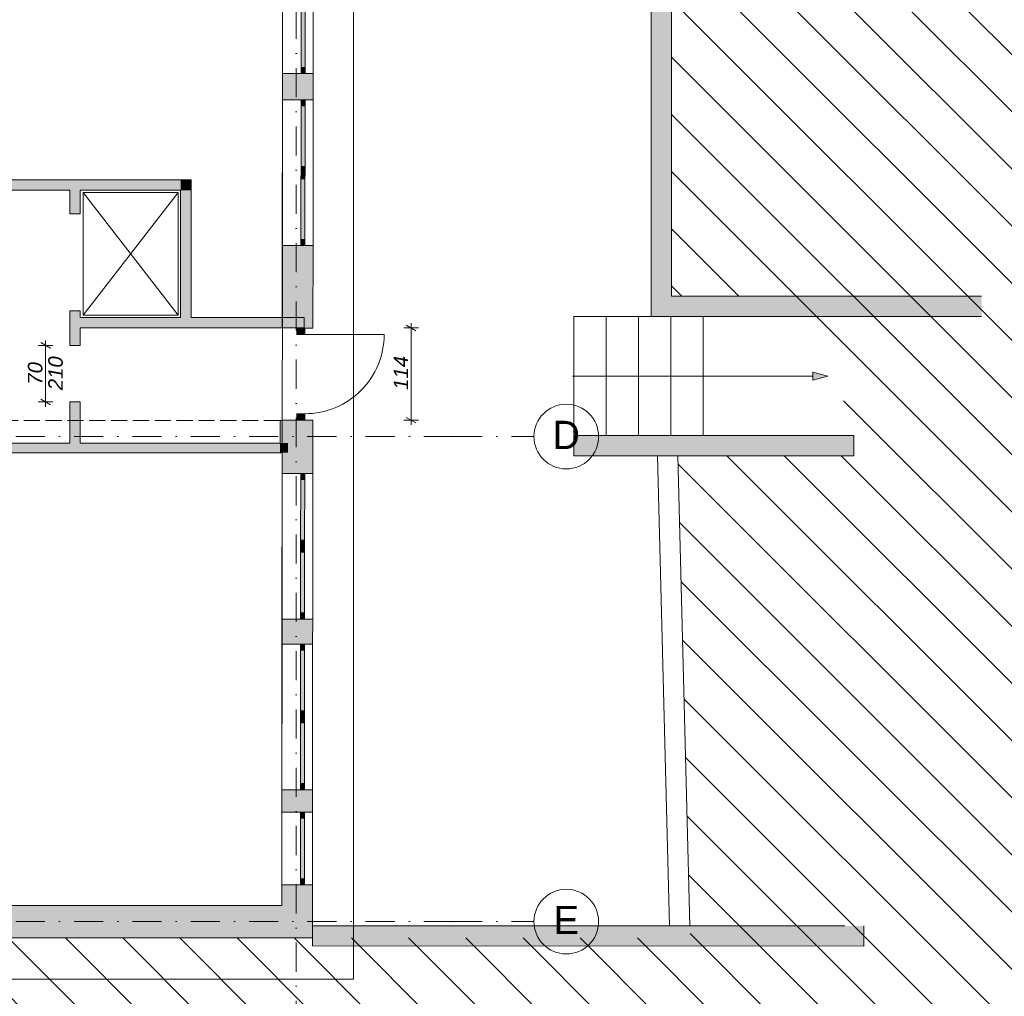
# Model space of a CAD drawing. Header units: centimetres. Extents: x -996 to 7161, y -1849 to 2591.
# Tile 36 of 49: x 3197 to 4414, y -921 to 287. Entities that reach past the tile are written whole.
import ezdxf
from ezdxf.enums import TextEntityAlignment as Align

# ---------------------------------------------------------------- set-up
doc = ezdxf.new("R2010")
doc.units = ezdxf.units.CM
doc.header["$LTSCALE"] = 0.1
doc.header["$MEASUREMENT"] = 0
for name, pattern in [('Krawędzie ukryte', [270, 200, -70]), ('Kropki i Kreski', [720, 360, -180, 0, -180]), ('Wipeout_Contour', [1000, 0, -1000])]:
    doc.linetypes.add(name, pattern=pattern)
for name, color, linetype in [('2_stropy.ISTN', 7, 'Continuous'), ('2_słupy.ISTN', 7, 'Continuous'), ('2_ściany wewnętrzne.ISTN', 7, 'Continuous'), ('2_ściany zewnętrzne.ISTN', 7, 'Continuous'), ('3_linie 2D .ISTN', 7, 'Continuous'), ('3_lądowisko.K_IR', 7, 'Continuous'), ('3_opisy.K_IR', 7, 'Continuous'), ('4_osie.ISTN', 7, 'Continuous'), ('5_opisy.K_IR', 7, 'Continuous'), ('5_wymiary.K_IR', 7, 'Continuous')]:
    doc.layers.add(name, color=color, linetype=linetype)
doc.styles.add('GENERATED_STYLE_1', font='txt')
doc.styles.add('GENERATED_STYLE_2', font='txt')
doc.dimstyles.new('GENERATED_STYLE__2', dxfattribs={"dimtxt": 18, "dimasz": 9.178744, "dimexe": 0.18, "dimexo": 2, "dimgap": 0.09, "dimtad": 1, "dimdec": 0, "dimzin": 0, "dimdsep": 46, "dimtxsty": 'GENERATED_STYLE_2', "dimblk": 'ARROWHEAD_2', "dimblk1": 'ARROWHEAD_2', "dimblk2": 'ARROWHEAD_2', "dimcen": 0.09, "dimclrd": 252, "dimclre": 252, "dimclrt": 252, "dimadec": 1, "dimazin": 0, "dimtfac": 1, "dimtdec": 4, "dimtmove": 0, "dimatfit": 3, "dimfxl": 1, "dimtolj": 1, "dimtzin": 0, "dimarcsym": 0})
doc.dimstyles.new('GENERATED_STYLE__5', dxfattribs={"dimtxt": 0.18, "dimasz": 18.24, "dimexe": 0.18, "dimexo": 0.0625, "dimgap": 0.09, "dimtad": 0, "dimtih": 1, "dimtoh": 1, "dimdec": 4, "dimzin": 0, "dimdsep": 46, "dimcen": 0.09, "dimadec": 0, "dimazin": 0, "dimtfac": 1, "dimtdec": 4, "dimtmove": 0, "dimatfit": 3, "dimldrblk": 'ARROWHEAD_5', "dimfxl": 1, "dimtolj": 1, "dimtzin": 0, "dimarcsym": 0})

# ---------------------------------------------------------------- blocks, each defined once
blk = doc.blocks.new('Wypełnienie_1_1', base_point=(0, 180))
at = {"layer": '5_opisy.K_IR', "linetype": 'Continuous', "lineweight": 0}
h = blk.add_hatch(dxfattribs=at)
h.set_pattern_fill('PZT_oznaczenia_dróg_dla__EA', color=252, style=0, pattern_type=2)
h.set_pattern_definition([(315, (0, 0), (35.35534, 35.35534), [])])
h.paths.add_polyline_path([(-995.5, -1848.9), (7161.2, -1848.9), (7161.2, 2591.1), (-995.5, 2591.1)])
h.paths.add_polyline_path([(818.6, -639), (666, -638.7), (666.3, -444.9), (818.6, -444.6), (818.6, -445), (818.6, 1591.1), (902.4, 1591.1), (902.4, 2146.9), (1582.4, 2146.9), (1582.4, 1591.1), (6098, 1591.1), (6098, -853.2), (4675.5, -853.2), (4675.5, 953.2), (4002.5, 953.2), (4002.5, -55.4), (4151.1, -55.4), (4151.3, -80.4), (4241.7, -227.7), (4241.7, -252.7), (4010.3, -252.7), (4025.7, -849.1), (818.6, -848.9)], flags=0)
blk = doc.blocks.new('Strop_4_1', base_point=(3881.7, -80.3))
at = {"layer": '2_słupy.ISTN', "color": 252, "linetype": 'Continuous', "lineweight": 0, "flags": 128}
blk.add_lwpolyline([(3881.7, -80.3), (3881.7, -227.7), (3921.7, -227.7), (3921.7, -80.3)], close=True, dxfattribs=at)
blk = doc.blocks.new('Strop_5_1', base_point=(3921.7, -80.3))
at = {"layer": '2_słupy.ISTN', "color": 252, "linetype": 'Continuous', "lineweight": 0, "flags": 128}
blk.add_lwpolyline([(3921.7, -80.3), (3921.7, -227.7), (3961.7, -227.7), (3961.7, -80.3)], close=True, dxfattribs=at)
blk = doc.blocks.new('Strop_6_1', base_point=(3961.7, -80.3))
at = {"layer": '2_słupy.ISTN', "color": 252, "linetype": 'Continuous', "lineweight": 0, "flags": 128}
blk.add_lwpolyline([(3961.7, -80.3), (3961.7, -227.7), (4001.7, -227.7), (4001.7, -80.3)], close=True, dxfattribs=at)
blk = doc.blocks.new('Strop_7_1', base_point=(4001.7, -80.3))
at = {"layer": '2_słupy.ISTN', "color": 252, "linetype": 'Continuous', "lineweight": 0, "flags": 128}
blk.add_lwpolyline([(4001.7, -80.3), (4001.7, -227.7), (4041.7, -227.7), (4041.7, -80.3)], close=True, dxfattribs=at)
blk = doc.blocks.new('Strop_8_1', base_point=(858.6, 1553.1))
at = {"layer": '2_stropy.ISTN', "color": 252, "linetype": 'Continuous', "lineweight": 15, "flags": 128}
blk.add_lwpolyline([(858.6, 1553.1), (858.6, -811), (2478.6, -811), (2478.6, -808.9), (3520.6, -808.9), (3522.3, 991.2), (4673.9, 991.2), (4673.9, 1553.1)], close=True, dxfattribs=at)
blk = doc.blocks.new('Strop_10_1', base_point=(767.6, -899.9))
at = {"layer": '2_stropy.ISTN', "color": 252, "linetype": 'Continuous', "lineweight": 9, "flags": 128}
blk.add_lwpolyline([(767.6, -899.9), (3609.6, -899.9), (3609.6, 1642.1), (767.6, 1642.1)], close=True, dxfattribs=at)
blk = doc.blocks.new('Strop_11_1', base_point=(767.6, -899.9))
at = {"layer": '2_stropy.ISTN', "color": 252, "linetype": 'Continuous', "lineweight": 9, "flags": 128}
blk.add_lwpolyline([(767.6, -899.9), (3609.6, -899.9), (3609.6, 1642.1), (767.6, 1642.1)], close=True, dxfattribs=at)
blk = doc.blocks.new('Okno 22[3]_1')
at = {"layer": '2_ściany zewnętrzne.ISTN', "linetype": 'Continuous', "lineweight": 0}
for points in [[(3548.7, -693.5), (3543.7, -693.5), (3543.7, -701), (3548.7, -701)], [(3543.7, -783.5), (3548.7, -783.5), (3548.7, -776), (3543.7, -776)]]:
    blk.add_hatch(color=252, dxfattribs=at).paths.add_polyline_path(points)
at = {"layer": '2_ściany zewnętrzne.ISTN', "linetype": 'Continuous', "lineweight": 0, "true_color": 0xffffff}
blk.add_hatch(color=7, dxfattribs=at).paths.add_polyline_path([(3548.7, -701), (3543.7, -701), (3543.7, -776), (3548.7, -776)])
at = {"layer": '2_ściany zewnętrzne.ISTN', "color": 252, "linetype": 'Continuous', "lineweight": 0}
for p, q in [((3520.7, -693.5), (3520.7, -783.5)), ((3543.7, -693.5), (3520.7, -693.5)), ((3543.7, -701), (3543.7, -693.5)), ((3548.7, -693.5), (3543.7, -693.5)), ((3548.7, -693.5), (3543.7, -693.5)), ((3548.7, -693.5), (3548.7, -701)), ((3558.7, -693.5), (3548.7, -693.5)), ((3558.7, -693.5), (3558.7, -783.5)), ((3548.7, -701), (3543.7, -701)), ((3543.7, -776), (3543.7, -701)), ((3548.7, -701), (3548.7, -776)), ((3543.7, -783.5), (3543.7, -776)), ((3543.7, -776), (3548.7, -776)), ((3548.7, -776), (3548.7, -783.5)), ((3543.7, -783.5), (3520.7, -783.5)), ((3548.7, -783.5), (3543.7, -783.5)), ((3548.7, -783.5), (3543.7, -783.5)), ((3558.7, -783.5), (3548.7, -783.5))]:
    blk.add_line(p, q, dxfattribs=at)
blk = doc.blocks.new('Okno podwójne 22[4]_1')
at = {"layer": '2_ściany zewnętrzne.ISTN', "linetype": 'Continuous', "lineweight": 0}
for points in [[(3548.9, -485.7), (3543.9, -485.7), (3543.9, -493.2), (3548.9, -493.2)], [(3543.8, -575.7), (3548.8, -575.7), (3548.9, -568.2), (3543.9, -568.2)], [(3548.8, -575.7), (3543.8, -575.7), (3543.8, -583.2), (3548.8, -583.2)], [(3543.8, -665.7), (3548.8, -665.7), (3548.8, -658.2), (3543.8, -658.2)]]:
    blk.add_hatch(color=252, dxfattribs=at).paths.add_polyline_path(points)
at = {"layer": '2_ściany zewnętrzne.ISTN', "linetype": 'Continuous', "lineweight": 0, "true_color": 0xffffff}
for points in [[(3548.9, -493.2), (3543.9, -493.2), (3543.9, -568.2), (3548.9, -568.2)], [(3548.8, -583.2), (3543.8, -583.2), (3543.8, -658.2), (3548.8, -658.2)]]:
    blk.add_hatch(color=7, dxfattribs=at).paths.add_polyline_path(points)
at = {"layer": '2_ściany zewnętrzne.ISTN', "color": 252, "linetype": 'Continuous', "lineweight": 0}
for p, q in [((3520.9, -485.7), (3520.8, -665.7)), ((3543.9, -485.7), (3520.9, -485.7)), ((3543.9, -493.2), (3543.9, -485.7)), ((3548.9, -485.7), (3543.9, -485.7)), ((3548.9, -485.7), (3543.9, -485.7)), ((3548.9, -485.7), (3548.9, -493.2)), ((3558.9, -485.7), (3548.9, -485.7)), ((3558.9, -485.7), (3558.8, -665.7)), ((3548.9, -493.2), (3543.9, -493.2)), ((3543.9, -568.2), (3543.9, -493.2)), ((3548.9, -493.2), (3548.9, -568.2)), ((3543.8, -575.7), (3543.9, -568.2)), ((3543.9, -568.2), (3548.9, -568.2)), ((3548.9, -568.2), (3548.8, -575.7)), ((3543.8, -583.2), (3543.8, -575.7)), ((3548.8, -583.2), (3543.8, -583.2)), ((3543.8, -658.2), (3543.8, -583.2)), ((3548.8, -575.7), (3548.8, -583.2)), ((3548.8, -583.2), (3548.8, -658.2)), ((3543.8, -665.7), (3520.8, -665.7)), ((3543.8, -665.7), (3543.8, -658.2)), ((3543.8, -658.2), (3548.8, -658.2)), ((3548.8, -665.7), (3543.8, -665.7)), ((3548.8, -665.7), (3543.8, -665.7)), ((3548.8, -658.2), (3548.8, -665.7)), ((3558.8, -665.7), (3548.8, -665.7))]:
    blk.add_line(p, q, dxfattribs=at)
blk = doc.blocks.new('Okno podwójne 22[5]_1')
at = {"layer": '2_ściany zewnętrzne.ISTN', "linetype": 'Continuous', "lineweight": 0}
for points in [[(3549.1, -274.6), (3544.1, -274.6), (3544.1, -282.1), (3549.1, -282.1)], [(3544, -364.6), (3549, -364.6), (3549, -357.1), (3544, -357.1)], [(3549, -364.6), (3544, -364.6), (3544, -372.1), (3549, -372.1)], [(3544, -454.6), (3549, -454.6), (3549, -447.1), (3544, -447.1)]]:
    blk.add_hatch(color=252, dxfattribs=at).paths.add_polyline_path(points)
at = {"layer": '2_ściany zewnętrzne.ISTN', "linetype": 'Continuous', "lineweight": 0, "true_color": 0xffffff}
for points in [[(3549.1, -282.1), (3544.1, -282.1), (3544, -357.1), (3549, -357.1)], [(3549, -372.1), (3544, -372.1), (3544, -447.1), (3549, -447.1)]]:
    blk.add_hatch(color=7, dxfattribs=at).paths.add_polyline_path(points)
at = {"layer": '2_ściany zewnętrzne.ISTN', "color": 252, "linetype": 'Continuous', "lineweight": 0}
for p, q in [((3521.1, -274.6), (3521, -454.6)), ((3544.1, -274.6), (3521.1, -274.6)), ((3544.1, -282.1), (3544.1, -274.6)), ((3549.1, -274.6), (3544.1, -274.6)), ((3549.1, -274.6), (3544.1, -274.6)), ((3549.1, -274.6), (3549.1, -282.1)), ((3559.1, -274.7), (3549.1, -274.6)), ((3559.1, -274.7), (3559, -454.7)), ((3544, -357.1), (3544.1, -282.1)), ((3549.1, -282.1), (3544.1, -282.1)), ((3549.1, -282.1), (3549, -357.1)), ((3544, -364.6), (3544, -357.1)), ((3544, -357.1), (3549, -357.1)), ((3544, -372.1), (3544, -364.6)), ((3549, -357.1), (3549, -364.6)), ((3549, -364.6), (3549, -372.1)), ((3549, -372.1), (3544, -372.1)), ((3544, -447.1), (3544, -372.1)), ((3549, -372.1), (3549, -447.1)), ((3544, -454.6), (3544, -447.1)), ((3544, -447.1), (3549, -447.1)), ((3549, -447.1), (3549, -454.6)), ((3544, -454.6), (3521, -454.6)), ((3549, -454.6), (3544, -454.6)), ((3549, -454.6), (3544, -454.6)), ((3559, -454.7), (3549, -454.6))]:
    blk.add_line(p, q, dxfattribs=at)
blk = doc.blocks.new('Okno podwójne 22[8]_1')
at = {"layer": '2_ściany zewnętrzne.ISTN', "linetype": 'Continuous', "lineweight": 0}
for points in [[(3549.5, 187.5), (3544.5, 187.5), (3544.5, 180), (3549.5, 180)], [(3549.5, 97.5), (3544.5, 97.5), (3544.4, 90), (3549.4, 90)], [(3544.5, 97.5), (3549.5, 97.5), (3549.5, 105), (3544.5, 105)], [(3544.4, 7.5), (3549.4, 7.5), (3549.4, 15), (3544.4, 15)]]:
    blk.add_hatch(color=252, dxfattribs=at).paths.add_polyline_path(points)
at = {"layer": '2_ściany zewnętrzne.ISTN', "linetype": 'Continuous', "lineweight": 0, "true_color": 0xffffff}
for points in [[(3549.5, 180), (3544.5, 180), (3544.5, 105), (3549.5, 105)], [(3549.4, 90), (3544.4, 90), (3544.4, 15), (3549.4, 15)]]:
    blk.add_hatch(color=7, dxfattribs=at).paths.add_polyline_path(points)
at = {"layer": '2_ściany zewnętrzne.ISTN', "color": 252, "linetype": 'Continuous', "lineweight": 0}
for p, q in [((3521.5, 187.5), (3521.4, 7.5)), ((3544.5, 187.5), (3521.5, 187.5)), ((3544.5, 180), (3544.5, 187.5)), ((3549.5, 187.5), (3544.5, 187.5)), ((3549.5, 187.5), (3544.5, 187.5)), ((3549.5, 187.5), (3549.5, 180)), ((3559.5, 187.5), (3549.5, 187.5)), ((3559.5, 187.5), (3559.4, 7.5)), ((3549.5, 180), (3544.5, 180)), ((3544.5, 105), (3544.5, 180)), ((3549.5, 180), (3549.5, 105)), ((3544.4, 90), (3544.5, 97.5)), ((3544.5, 97.5), (3544.5, 105)), ((3544.5, 105), (3549.5, 105)), ((3549.5, 97.5), (3549.4, 90)), ((3549.5, 105), (3549.5, 97.5)), ((3549.4, 90), (3544.4, 90)), ((3544.4, 15), (3544.4, 90)), ((3549.4, 90), (3549.4, 15)), ((3544.4, 7.5), (3544.4, 15)), ((3544.4, 15), (3549.4, 15)), ((3549.4, 15), (3549.4, 7.5)), ((3544.4, 7.5), (3521.4, 7.5)), ((3549.4, 7.5), (3544.4, 7.5)), ((3549.4, 7.5), (3544.4, 7.5)), ((3559.4, 7.5), (3549.4, 7.5))]:
    blk.add_line(p, q, dxfattribs=at)
blk = doc.blocks.new('Okno 22[9]_1')
at = {"layer": '2_ściany zewnętrzne.ISTN', "linetype": 'Continuous', "lineweight": 0}
for points in [[(3549.6, 310), (3544.6, 310), (3544.6, 302.5), (3549.6, 302.5)], [(3544.6, 220), (3549.6, 220), (3549.6, 227.5), (3544.6, 227.5)]]:
    blk.add_hatch(color=252, dxfattribs=at).paths.add_polyline_path(points)
at = {"layer": '2_ściany zewnętrzne.ISTN', "linetype": 'Continuous', "lineweight": 0, "true_color": 0xffffff}
blk.add_hatch(color=7, dxfattribs=at).paths.add_polyline_path([(3549.6, 302.5), (3544.6, 302.5), (3544.6, 227.5), (3549.6, 227.5)])
at = {"layer": '2_ściany zewnętrzne.ISTN', "color": 252, "linetype": 'Continuous', "lineweight": 0}
for p, q in [((3521.6, 310), (3521.6, 220)), ((3544.6, 310), (3521.6, 310)), ((3544.6, 302.5), (3544.6, 310)), ((3549.6, 310), (3544.6, 310)), ((3549.6, 310), (3544.6, 310)), ((3549.6, 310), (3549.6, 302.5)), ((3559.6, 310), (3549.6, 310)), ((3559.6, 310), (3559.6, 220)), ((3549.6, 302.5), (3544.6, 302.5)), ((3544.6, 227.5), (3544.6, 302.5)), ((3549.6, 302.5), (3549.6, 227.5)), ((3544.6, 220), (3521.6, 220)), ((3544.6, 220), (3544.6, 227.5)), ((3544.6, 227.5), (3549.6, 227.5)), ((3549.6, 220), (3544.6, 220)), ((3549.6, 220), (3544.6, 220)), ((3549.6, 227.5), (3549.6, 220)), ((3559.6, 220), (3549.6, 220))]:
    blk.add_line(p, q, dxfattribs=at)
blk = doc.blocks.new('Drzwi metalowe 22[1]_1')
at = {"layer": '2_ściany zewnętrzne.ISTN', "linetype": 'Continuous', "lineweight": 0}
for points in [[(3549.3, -94.7), (3539.3, -94.7), (3539.3, -102.7), (3549.3, -102.7)], [(3539.2, -208.7), (3549.2, -208.7), (3549.2, -200.7), (3539.2, -200.7)]]:
    blk.add_hatch(color=252, dxfattribs=at).paths.add_polyline_path(points)
at = {"layer": '2_ściany zewnętrzne.ISTN', "color": 252, "linetype": 'Continuous', "lineweight": 0}
for p, q in [((3539.3, -94.7), (3521.3, -94.6)), ((3539.3, -102.7), (3539.3, -94.7)), ((3539.3, -94.7), (3549.3, -94.7)), ((3549.3, -94.7), (3539.3, -94.7)), ((3549.3, -94.7), (3539.3, -94.7)), ((3549.3, -94.7), (3549.3, -102.7)), ((3559.3, -94.7), (3549.3, -94.7)), ((3549.3, -102.7), (3539.3, -102.7)), ((3549.3, -102.7), (3647.3, -102.8)), ((3539.2, -208.7), (3539.2, -200.7)), ((3539.2, -200.7), (3549.2, -200.7)), ((3549.2, -200.7), (3549.2, -208.7)), ((3539.2, -208.7), (3521.2, -208.6)), ((3549.2, -208.7), (3539.2, -208.7)), ((3549.2, -208.7), (3539.2, -208.7)), ((3549.2, -208.7), (3539.2, -208.7)), ((3559.2, -208.7), (3549.2, -208.7))]:
    blk.add_line(p, q, dxfattribs=at)
blk.add_arc((3549.3, -102.7), 98, 269.9483, 359.9483, dxfattribs=at)
blk = doc.blocks.new('Ściana_3_1', base_point=(3520.6, -813.2))
at = {"layer": '2_ściany zewnętrzne.ISTN', "linetype": 'Continuous', "lineweight": 0}
for points in [[(3521.6, 220), (3521.5, 187.5), (3559.5, 187.5), (3559.6, 220)], [(3521.4, 7.5), (3521.3, -94.6), (3559.3, -94.7), (3559.4, 7.5)], [(3521.1, -274.6), (3559.1, -274.7), (3559.2, -208.7), (3521.2, -208.6), (3521.2, -208.9), (3558.6, -208.9), (3558.6, -248.9), (3521.1, -248.9)], [(3520.9, -485.7), (3558.9, -485.7), (3559, -454.7), (3521, -454.6)], [(3520.7, -693.5), (3558.7, -693.5), (3558.8, -665.7), (3520.8, -665.7)], [(3520.7, -783.5), (3520.6, -808.9), (3558.6, -808.9), (3558.6, -813.2), (3558.7, -783.5)]]:
    blk.add_hatch(color=252, dxfattribs=at).paths.add_polyline_path(points)
at = {"layer": '2_ściany zewnętrzne.ISTN', "color": 252, "linetype": 'Continuous', "lineweight": 0}
for p, q in [((3544.6, 220), (3521.6, 220)), ((3549.6, 220), (3544.6, 220)), ((3559.6, 220), (3549.6, 220)), ((3544.5, 187.5), (3521.5, 187.5)), ((3549.5, 187.5), (3544.5, 187.5)), ((3559.5, 187.5), (3549.5, 187.5)), ((3544.4, 7.5), (3521.4, 7.5)), ((3549.4, 7.5), (3544.4, 7.5)), ((3559.4, 7.5), (3549.4, 7.5)), ((3539.3, -94.7), (3521.3, -94.6)), ((3549.3, -94.7), (3539.3, -94.7)), ((3559.3, -94.7), (3549.3, -94.7)), ((3539.2, -208.7), (3521.2, -208.6)), ((3549.2, -208.7), (3539.2, -208.7)), ((3559.2, -208.7), (3549.2, -208.7)), ((3544.1, -274.6), (3521.1, -274.6)), ((3549.1, -274.6), (3544.1, -274.6)), ((3559.1, -274.7), (3549.1, -274.6)), ((3544, -454.6), (3521, -454.6)), ((3549, -454.6), (3544, -454.6)), ((3559, -454.7), (3549, -454.6)), ((3543.9, -485.7), (3520.9, -485.7)), ((3548.9, -485.7), (3543.9, -485.7)), ((3558.9, -485.7), (3548.9, -485.7)), ((3543.8, -665.7), (3520.8, -665.7)), ((3548.8, -665.7), (3543.8, -665.7)), ((3558.8, -665.7), (3548.8, -665.7)), ((3543.7, -693.5), (3520.7, -693.5)), ((3548.7, -693.5), (3543.7, -693.5)), ((3558.7, -693.5), (3548.7, -693.5)), ((3543.7, -783.5), (3520.7, -783.5)), ((3548.7, -783.5), (3543.7, -783.5)), ((3558.7, -783.5), (3548.7, -783.5))]:
    blk.add_line(p, q, dxfattribs=at)
at = {"layer": '2_ściany zewnętrzne.ISTN', "color": 252, "linetype": 'Continuous', "lineweight": 0, "flags": 128}
for points in [[(3521.6, 220), (3521.5, 187.5)], [(3559.5, 187.5), (3559.6, 220)], [(3521.4, 7.5), (3521.3, -94.6)], [(3559.3, -94.7), (3559.4, 7.5)], [(3521.2, -208.6), (3521.2, -208.9)], [(3559.1, -274.7), (3559.2, -208.7)], [(3521.1, -248.9), (3521.1, -274.6)], [(3521, -454.6), (3520.9, -485.7)], [(3558.9, -485.7), (3559, -454.7)], [(3520.8, -665.7), (3520.7, -693.5)], [(3558.7, -693.5), (3558.8, -665.7)], [(3520.7, -783.5), (3520.6, -808.9)], [(3558.6, -813.2), (3558.7, -783.5)]]:
    blk.add_lwpolyline(points, dxfattribs=at)
at = {"layer": '2_ściany zewnętrzne.ISTN', "color": 252, "linetype": 'Continuous', "lineweight": 0}
for name in ['Okno 22[9]_1', 'Okno podwójne 22[8]_1', 'Drzwi metalowe 22[1]_1', 'Okno podwójne 22[5]_1', 'Okno podwójne 22[4]_1', 'Okno 22[3]_1']:
    blk.add_blockref(name, (0, 0), dxfattribs=at)
blk = doc.blocks.new('Ściana_5_1', base_point=(848.6, -808.9))
at = {"layer": '2_ściany zewnętrzne.ISTN', "linetype": 'Continuous', "lineweight": 0}
blk.add_hatch(color=252, dxfattribs=at).paths.add_polyline_path([(3019.3, -848.9), (3518.6, -848.9), (3518.6, -808.9), (3019.3, -808.9)])
at = {"layer": '2_ściany zewnętrzne.ISTN', "color": 252, "linetype": 'Continuous', "lineweight": 0, "flags": 128}
for points in [[(3518.6, -808.9), (3019.3, -808.9)], [(3019.3, -848.9), (3518.6, -848.9)]]:
    blk.add_lwpolyline(points, dxfattribs=at)
blk = doc.blocks.new('Ściana_6_1', base_point=(3881.7, -240.2))
at = {"layer": '3_lądowisko.K_IR', "linetype": 'Continuous', "lineweight": 0}
blk.add_hatch(color=252, dxfattribs=at).paths.add_polyline_path([(3881.7, -252.7), (4227.9, -252.7), (4227.9, -227.7), (3881.7, -227.7)])
at = {"layer": '3_lądowisko.K_IR', "color": 252, "linetype": 'Continuous', "lineweight": 0, "flags": 128}
for points in [[(4227.9, -227.7), (3881.7, -227.7)], [(3881.7, -227.7), (3881.7, -252.7)], [(4227.9, -252.7), (4227.9, -227.7)], [(3881.7, -252.7), (4227.9, -252.7)]]:
    blk.add_lwpolyline(points, dxfattribs=at)
blk = doc.blocks.new('Ściana_7_1', base_point=(4240.4, -846.6))
at = {"layer": '3_lądowisko.K_IR', "linetype": 'Continuous', "lineweight": 0}
blk.add_hatch(color=252, dxfattribs=at).paths.add_polyline_path([(4240.4, -834.1), (3558.6, -833.9), (3558.6, -858.9), (4240.4, -859.1)])
at = {"layer": '3_lądowisko.K_IR', "color": 252, "linetype": 'Continuous', "lineweight": 0, "flags": 128}
for points in [[(4216.8, -834.1), (3558.6, -833.9)], [(3558.6, -833.9), (3558.6, -858.9)], [(4240.4, -859.1), (4240.4, -834.1)], [(3558.6, -858.9), (4240.4, -859.1)]]:
    blk.add_lwpolyline(points, dxfattribs=at)
blk = doc.blocks.new('Ściana_8_1', base_point=(3990, -67.9))
at = {"layer": '3_lądowisko.K_IR', "linetype": 'Continuous', "lineweight": 0}
for points in [[(4002.5, 991.2), (3977.5, 991.2), (3977.5, 953.2), (4002.5, 953.2)], [(4002.5, -55.4), (4002.5, 953.2), (3977.5, 953.2), (3977.5, -55.4)], [(4002.5, -55.4), (3977.5, -55.4), (3977.5, -80.4)], [(4002.5, -55.4), (3977.5, -80.4), (4002.5, -80.4)]]:
    blk.add_hatch(color=252, dxfattribs=at).paths.add_polyline_path(points)
at = {"layer": '2_ściany zewnętrzne.ISTN', "color": 252, "linetype": 'Continuous', "lineweight": 0}
blk.add_line((4002.5, 991.2), (3977.5, 991.2), dxfattribs=at)
at = {"layer": '3_lądowisko.K_IR', "color": 252, "linetype": 'Continuous', "lineweight": 0, "flags": 128}
for points in [[(3977.5, 953.2), (3977.5, -80.4)], [(4002.5, -55.4), (4002.5, 953.2)], [(3977.5, -80.4), (4002.5, -80.4)]]:
    blk.add_lwpolyline(points, dxfattribs=at)
blk = doc.blocks.new('Ściana_9_1', base_point=(3997.4, -240.2))
at = {"color": 254, "linetype": 'Wipeout_Contour', "lineweight": 0, "ltscale": 16208.514898}
blk.add_wipeout([(3985.3, -252.7), (4000.2, -834), (4025.3, -834.1), (4010.3, -252.7)], dxfattribs=at).dxf.layer = '3_lądowisko.K_IR'
at = {"layer": '3_lądowisko.K_IR', "color": 252, "linetype": 'Continuous', "lineweight": 0, "flags": 128}
for points in [[(3985.3, -252.7), (4000.2, -834)], [(4010.3, -252.7), (3985.3, -252.7)], [(4025.3, -834.1), (4010.3, -252.7)], [(4000.2, -834), (4025.3, -834.1)]]:
    blk.add_lwpolyline(points, dxfattribs=at)
blk = doc.blocks.new('Ściana_10_1', base_point=(3990, -67.9))
at = {"layer": '3_lądowisko.K_IR', "linetype": 'Continuous', "lineweight": 0}
blk.add_hatch(color=252, dxfattribs=at).paths.add_polyline_path([(4002.5, -80.4), (4386, -80.4), (4386, -55.4), (4002.5, -55.4)])
at = {"layer": '3_lądowisko.K_IR', "color": 252, "linetype": 'Continuous', "lineweight": 0, "flags": 128}
for points in [[(4386, -55.4), (4002.5, -55.4)], [(4002.5, -80.4), (4386, -80.4)]]:
    blk.add_lwpolyline(points, dxfattribs=at)
blk = doc.blocks.new('Ściana_27_1', base_point=(3019.3, -248.9))
at = {"layer": '2_ściany zewnętrzne.ISTN', "linetype": 'Continuous', "lineweight": 0}
blk.add_hatch(color=252, dxfattribs=at).paths.add_polyline_path([(3019.3, -248.9), (3518.6, -248.9), (3518.6, -236.9), (3019.3, -236.9)])
at = {"layer": '2_ściany zewnętrzne.ISTN', "color": 252, "linetype": 'Continuous', "lineweight": 0, "flags": 128}
for points in [[(3258.6, -236.9), (3019.3, -236.9)], [(3518.6, -236.9), (3271.6, -236.9)], [(3019.3, -248.9), (3518.6, -248.9)]]:
    blk.add_lwpolyline(points, dxfattribs=at)
blk = doc.blocks.new('Ściana_42_1', base_point=(2979, 88.8))
at = {"layer": '2_ściany wewnętrzne.ISTN', "linetype": 'Continuous', "lineweight": 0}
for points in [[(2992, 88.8), (2979, 75.8), (2992, 75.8)], [(2992, 88.8), (2979, 88.8), (2979, 75.8)], [(3395.6, 88.8), (2992, 88.8), (2992, 75.8), (3395.6, 75.8)], [(3395.6, 88.8), (3395.6, 75.8), (3408.6, 88.8)], [(3395.6, 75.8), (3408.6, 75.8), (3408.6, 88.8)]]:
    blk.add_hatch(color=252, dxfattribs=at).paths.add_polyline_path(points)
at = {"layer": '2_ściany wewnętrzne.ISTN', "color": 252, "linetype": 'Continuous', "lineweight": 0, "flags": 128}
for points in [[(2979, 75.8), (2979, 88.8)], [(3408.6, 88.8), (2992, 88.8)], [(3408.6, 88.8), (3408.6, 75.8)], [(2979, 75.8), (3258.6, 75.8)], [(3271.6, 75.8), (3395.6, 75.8)]]:
    blk.add_lwpolyline(points, dxfattribs=at)
blk = doc.blocks.new('Ściana_43_1', base_point=(3408.6, 88.8))
at = {"layer": '2_ściany wewnętrzne.ISTN', "linetype": 'Continuous', "lineweight": 0}
blk.add_hatch(color=252, dxfattribs=at).paths.add_polyline_path([(3395.6, 75.8), (3395.6, -81.6), (3408.6, -81.6), (3408.6, 75.8)])
at = {"layer": '2_ściany wewnętrzne.ISTN', "color": 252, "linetype": 'Continuous', "lineweight": 0, "flags": 128}
for points in [[(3395.6, 75.8), (3395.6, -81.6)], [(3408.6, -81.6), (3408.6, 75.8)]]:
    blk.add_lwpolyline(points, dxfattribs=at)
blk = doc.blocks.new('Ściana_50_1', base_point=(3548.6, -94.6))
at = {"layer": '2_ściany wewnętrzne.ISTN', "linetype": 'Continuous', "lineweight": 0}
blk.add_hatch(color=252, dxfattribs=at).paths.add_polyline_path([(3548.6, -81.6), (3271.6, -81.6), (3271.6, -94.6), (3548.6, -94.6)])
at = {"layer": '2_ściany wewnętrzne.ISTN', "color": 252, "linetype": 'Continuous', "lineweight": 0, "flags": 128}
for points in [[(3395.6, -81.6), (3271.6, -81.6)], [(3548.6, -81.6), (3408.6, -81.6)], [(3548.6, -94.6), (3548.6, -81.6)], [(3271.6, -94.6), (3548.6, -94.6)]]:
    blk.add_lwpolyline(points, dxfattribs=at)
blk = doc.blocks.new('Otwór drzwiowy_ prostokątny 22[12]_1')
at = {"layer": '2_ściany wewnętrzne.ISTN', "color": 252, "linetype": 'Continuous', "lineweight": 0}
for p, q in [((3271.6, -116.1), (3258.6, -116.1)), ((3271.6, -186.1), (3258.6, -186.1))]:
    blk.add_line(p, q, dxfattribs=at)
blk = doc.blocks.new('Otwór drzwiowy_ prostokątny 22[13]_1')
at = {"layer": '2_ściany wewnętrzne.ISTN', "color": 252, "linetype": 'Continuous', "lineweight": 0}
for p, q in [((3271.6, 46.6), (3258.6, 46.6)), ((3271.6, -73.4), (3258.6, -73.4))]:
    blk.add_line(p, q, dxfattribs=at)
blk = doc.blocks.new('Ściana_51_1', base_point=(3271.6, 88.8))
at = {"layer": '2_ściany wewnętrzne.ISTN', "linetype": 'Continuous', "lineweight": 0}
for points in [[(3258.6, 75.8), (3258.6, 46.6), (3271.6, 46.6), (3271.6, 75.8)], [(3258.6, -116.1), (3271.6, -116.1), (3271.6, -73.4), (3258.6, -73.4)], [(3258.6, -236.9), (3271.6, -236.9), (3271.6, -186.1), (3258.6, -186.1)]]:
    blk.add_hatch(color=252, dxfattribs=at).paths.add_polyline_path(points)
at = {"layer": '2_ściany wewnętrzne.ISTN', "color": 252, "linetype": 'Continuous', "lineweight": 0}
for p, q in [((3271.6, 46.6), (3258.6, 46.6)), ((3271.6, -73.4), (3258.6, -73.4)), ((3271.6, -116.1), (3258.6, -116.1)), ((3271.6, -186.1), (3258.6, -186.1))]:
    blk.add_line(p, q, dxfattribs=at)
at = {"layer": '2_ściany wewnętrzne.ISTN', "color": 252, "linetype": 'Continuous', "lineweight": 0, "flags": 128}
for points in [[(3258.6, 75.8), (3258.6, 46.6)], [(3271.6, 46.6), (3271.6, 75.8)], [(3258.6, -73.4), (3258.6, -116.1)], [(3271.6, -81.6), (3271.6, -73.4)], [(3271.6, -116.1), (3271.6, -94.6)], [(3258.6, -186.1), (3258.6, -236.9)], [(3271.6, -236.9), (3271.6, -186.1)]]:
    blk.add_lwpolyline(points, dxfattribs=at)
at = {"layer": '2_ściany wewnętrzne.ISTN', "color": 252, "linetype": 'Continuous', "lineweight": 0}
for name in ['Otwór drzwiowy_ prostokątny 22[13]_1', 'Otwór drzwiowy_ prostokątny 22[12]_1']:
    blk.add_blockref(name, (0, 0), dxfattribs=at)
blk = doc.blocks.new('Słup_8_1', base_point=(3538.6, -228.9))
at = {"layer": '2_słupy.ISTN', "linetype": 'Continuous', "lineweight": 0}
for points in [[(3518.6, -208.9), (3518.6, -236.9), (3521.2, -236.9), (3521.2, -208.9)], [(3521.1, -248.9), (3521.1, -248.9), (3558.6, -248.9), (3558.6, -208.9), (3521.2, -208.9), (3521.2, -236.9), (3528.6, -236.9), (3528.6, -248.9)], [(3521.2, -236.9), (3518.6, -236.9), (3518.6, -248.9), (3521.1, -248.9)], [(3521.1, -248.9), (3528.6, -248.9), (3528.6, -236.9), (3521.2, -236.9)], [(3518.6, -248.9), (3521.1, -248.9), (3521.1, -248.9), (3518.6, -248.9)]]:
    blk.add_hatch(color=252, dxfattribs=at).paths.add_polyline_path(points)
at = {"layer": '2_słupy.ISTN', "color": 252, "linetype": 'Continuous', "lineweight": 0, "flags": 128}
for points in [[(3518.6, -208.9), (3518.6, -236.9)], [(3521.2, -208.9), (3518.6, -208.9)], [(3518.6, -248.9), (3521.1, -248.9)], [(3518.6, -248.9), (3518.6, -248.9)]]:
    blk.add_lwpolyline(points, dxfattribs=at)
blk = doc.blocks.new('Słup_21_1', base_point=(3538.6, -828.9))
at = {"layer": '2_słupy.ISTN', "linetype": 'Continuous', "lineweight": 0}
for points in [[(3518.6, -808.9), (3518.6, -848.9), (3558.6, -848.9), (3558.6, -813.2), (3520.6, -813.2), (3520.6, -808.9)], [(3520.6, -813.2), (3558.6, -813.2), (3558.6, -808.9), (3520.6, -808.9)]]:
    blk.add_hatch(color=252, dxfattribs=at).paths.add_polyline_path(points)
at = {"layer": '2_słupy.ISTN', "color": 252, "linetype": 'Continuous', "lineweight": 0, "flags": 128}
for points in [[(3520.6, -808.9), (3518.6, -808.9)], [(3518.6, -848.9), (3558.6, -848.9), (3558.6, -813.2)]]:
    blk.add_lwpolyline(points, dxfattribs=at)
blk = doc.blocks.new('Standardowy znacznik osi[5]_1', base_point=(3538.6, -1423.4))
at = {"layer": '4_osie.ISTN', "color": 252, "linetype": 'Kropki i Kreski', "lineweight": 0}
blk.add_line((3538.6, -1323.4), (3538.6, 2396.6), dxfattribs=at)
at = {"layer": '4_osie.ISTN', "color": 252, "lineweight": 0, "style": 'GENERATED_STYLE_1'}
for tag, p in [('AC_MarkerText_1_1', (3538.6, 2538.4)), ('AC_MarkerText_1_0', (3538.6, -1461.7))]:
    blk.add_attdef(tag, text='', height=35, rotation=360, dxfattribs=at).set_placement(p, align=Align.MIDDLE_CENTER)
blk = doc.blocks.new('Standardowy znacznik osi[8]_1', base_point=(3832.5, -228.9))
at = {"layer": '4_osie.ISTN', "color": 252, "linetype": 'Kropki i Kreski', "lineweight": 0}
for q in [(-339.9, -228.9), (3832.5, -228.9)]:
    blk.add_line((3732.5, -228.9), q, dxfattribs=at)
at = {"layer": '4_osie.ISTN', "color": 252, "linetype": 'Continuous', "lineweight": 0}
blk.add_circle((3872.5, -228.9), 40, dxfattribs=at)
at = {"layer": '4_osie.ISTN', "color": 252, "linetype": 'Kropki i Kreski', "lineweight": 0}
blk.add_point((3732.5, -228.9), dxfattribs=at)
blk.add_point((3732.5, -228.9), dxfattribs=at)
at = {"layer": '4_osie.ISTN', "color": 252, "lineweight": 0, "style": 'GENERATED_STYLE_1'}
for tag, p in [('AC_MarkerText_1_1', (-479.9, -226.9)), ('AC_MarkerText_1_0', (3872.5, -226.9))]:
    blk.add_attdef(tag, text='', height=35, rotation=360, dxfattribs=at).set_placement(p, align=Align.MIDDLE_CENTER)
blk = doc.blocks.new('Standardowy znacznik osi[9]_1', base_point=(3832.5, -828.9))
at = {"layer": '4_osie.ISTN', "color": 252, "linetype": 'Kropki i Kreski', "lineweight": 0}
for q in [(-339.9, -828.9), (3832.5, -828.9)]:
    blk.add_line((3732.5, -828.9), q, dxfattribs=at)
at = {"layer": '4_osie.ISTN', "color": 252, "linetype": 'Continuous', "lineweight": 0}
blk.add_circle((3872.5, -828.9), 40, dxfattribs=at)
at = {"layer": '4_osie.ISTN', "color": 252, "linetype": 'Kropki i Kreski', "lineweight": 0}
blk.add_point((3732.5, -828.9), dxfattribs=at)
blk.add_point((3732.5, -828.9), dxfattribs=at)
at = {"layer": '4_osie.ISTN', "color": 252, "lineweight": 0, "style": 'GENERATED_STYLE_1'}
for tag, p in [('AC_MarkerText_1_1', (-479.9, -826.9)), ('AC_MarkerText_1_0', (3872.5, -826.9))]:
    blk.add_attdef(tag, text='', height=35, rotation=360, dxfattribs=at).set_placement(p, align=Align.MIDDLE_CENTER)
blk = doc.blocks.new('Linia_5_1', base_point=(3880.1, -154.1))
at = {"layer": '3_linie 2D .ISTN', "linetype": 'Continuous', "lineweight": 0}
blk.add_hatch(color=252, dxfattribs=at).paths.add_polyline_path([(4195.9, -154.1), (4177.2, -149.1), (4177.2, -159.1)])
at = {"layer": '3_linie 2D .ISTN', "color": 252, "linetype": 'Continuous', "lineweight": 0}
for p, q in [((3880.1, -154.1), (4177.2, -154.1)), ((4195.9, -154.1), (4177.2, -149.1)), ((4177.2, -159.1), (4177.2, -149.1)), ((4195.9, -154.1), (4177.2, -159.1))]:
    blk.add_line(p, q, dxfattribs=at)
blk = doc.blocks.new('*D251')
at = {"layer": '5_wymiary.K_IR', "color": 252, "linetype": 'Continuous', "lineweight": 0}
for p, q in [((3237.7, -116.1), (3219.6, -116.1)), ((3234.7, -119.6), (3222.6, -112.6)), ((3228.6, -116.1), (3228.6, -110.2)), ((3228.6, -186.1), (3228.6, -116.1)), ((3222.6, -182.6), (3234.7, -189.6)), ((3237.7, -186.1), (3219.6, -186.1)), ((3228.6, -192), (3228.6, -186.1))]:
    blk.add_line(p, q, dxfattribs=at)
at = {"color": 254, "linetype": 'Wipeout_Contour', "lineweight": 0, "ltscale": 12979.254104}
blk.add_wipeout([(3250.2, -171.6), (3250.2, -130.6), (3232.2, -130.6), (3232.2, -171.6)], dxfattribs=at).dxf.layer = '5_wymiary.K_IR'
at = {"color": 254, "linetype": 'Wipeout_Contour', "lineweight": 0, "ltscale": 12878.421583}
blk.add_wipeout([(3225, -164.8), (3225, -137.4), (3207, -137.4), (3207, -164.8)], dxfattribs=at).dxf.layer = '5_wymiary.K_IR'
at = {"layer": '5_wymiary.K_IR', "color": 252, "lineweight": 0, "char_height": 18, "attachment_point": 7, "rotation": 90, "style": 'GENERATED_STYLE_2'}
for s, insert in [('\\A1;{\\pql;\\fArial|b0|i1|c238|p38;210}', (3250.2, -171.6)), ('\\A1;{\\pql;\\fArial|b0|i1|c238|p38;70}', (3225, -164.8))]:
    blk.add_mtext(s, dxfattribs=dict(at, insert=insert))
blk = doc.blocks.new('ARROWHEAD_2')
at = {"color": 0, "linetype": 'Continuous', "lineweight": 0}
for p, q in [((0, 0), (-1, 0)), ((-0.38, -0.66), (0.38, 0.66))]:
    blk.add_line(p, q, dxfattribs=at)
blk = doc.blocks.new('*D252')
at = {"layer": '5_wymiary.K_IR', "color": 252, "linetype": 'Continuous', "lineweight": 0}
for p, q in [((3689.6, -94.6), (3671.5, -94.6)), ((3686.6, -98.1), (3674.5, -91.2)), ((3680.6, -94.6), (3680.6, -88.7)), ((3680.6, -208.6), (3680.6, -94.6)), ((3674.5, -205.2), (3686.6, -212.1)), ((3689.6, -208.6), (3671.5, -208.6)), ((3680.6, -214.5), (3680.6, -208.6))]:
    blk.add_line(p, q, dxfattribs=at)
at = {"color": 254, "linetype": 'Wipeout_Contour', "lineweight": 0, "ltscale": 14684.685766}
blk.add_wipeout([(3677, -171.2), (3677, -132.1), (3659, -132.1), (3659, -171.2)], dxfattribs=at).dxf.layer = '5_wymiary.K_IR'
at = {"layer": '5_wymiary.K_IR', "color": 252, "lineweight": 0, "insert": (3677, -171.2), "char_height": 18, "attachment_point": 7, "rotation": 90, "style": 'GENERATED_STYLE_2'}
blk.add_mtext('\\A1;{\\pql;\\fArial|b0|i1|c238|p38;114}', dxfattribs=at)
blk = doc.blocks.new('ARROWHEAD_5')
at = {"linetype": 'Continuous', "lineweight": 0}
blk.add_hatch(color=0, dxfattribs=at).paths.add_polyline_path([(-1, 0.2679), (0, 0), (-1, -0.2679)])
at = {"color": 0, "linetype": 'Continuous', "lineweight": 0}
blk.add_line((0, 0), (-1, 0), dxfattribs=at)

msp = doc.modelspace()

# ---------------------------------------------------------------- linework, layer by layer
at = {"layer": '3_linie 2D .ISTN', "color": 253, "linetype": 'Continuous', "lineweight": 0}
for p, q in [((3392.7, 73.1), (3275.2, 73.1)), ((3275.2, 73.1), (3275.2, -78.9)), ((3392.7, -78.9), (3275.2, 73.1)), ((3392.7, 73.1), (3275.2, -78.9)), ((3392.7, -78.9), (3392.7, 73.1)), ((3275.2, -78.9), (3392.7, -78.9))]:
    msp.add_line(p, q, dxfattribs=at)
at = {"layer": '3_opisy.K_IR', "color": 252, "linetype": 'Krawędzie ukryte', "lineweight": 15}
for points in [[(3518.6, -208.9), (858.6, -208.9)], [(3518.6, -248.9), (858.6, -248.9)]]:
    msp.add_lwpolyline(points, dxfattribs=at)

# ---------------------------------------------------------------- block references
at = {"layer": '2_stropy.ISTN', "color": 252, "linetype": 'Continuous', "lineweight": 0}
for name, p in [('Strop_10_1', (767.6, -899.9)), ('Strop_11_1', (767.6, -899.9)), ('Strop_8_1', (858.6, 1553.1))]:
    msp.add_blockref(name, p, dxfattribs=at)
at = {"layer": '2_słupy.ISTN', "color": 252, "linetype": 'Continuous', "lineweight": 0}
for name, p in [('Strop_4_1', (3881.7, -80.3)), ('Strop_5_1', (3921.7, -80.3)), ('Strop_6_1', (3961.7, -80.3)), ('Strop_7_1', (4001.7, -80.3))]:
    msp.add_blockref(name, p, dxfattribs=at)
at = {"layer": '2_słupy.ISTN', "color": 252, "lineweight": 0}
for name, p in [('Słup_8_1', (3538.6, -228.9)), ('Słup_21_1', (3538.6, -828.9))]:
    msp.add_blockref(name, p, dxfattribs=at)
at = {"layer": '2_ściany wewnętrzne.ISTN', "color": 252, "lineweight": 0}
for name, p in [('Ściana_42_1', (2979, 88.8)), ('Ściana_51_1', (3271.6, 88.8)), ('Ściana_43_1', (3408.6, 88.8)), ('Ściana_50_1', (3548.6, -94.6))]:
    msp.add_blockref(name, p, dxfattribs=at)
at = {"layer": '2_ściany zewnętrzne.ISTN', "color": 252, "lineweight": 0}
for name, p in [('Ściana_3_1', (3520.6, -813.2)), ('Ściana_27_1', (3019.3, -248.9)), ('Ściana_5_1', (848.6, -808.9))]:
    msp.add_blockref(name, p, dxfattribs=at)
at = {"layer": '3_linie 2D .ISTN', "color": 252, "linetype": 'Continuous', "lineweight": 0}
msp.add_blockref('Linia_5_1', (3880.1, -154.1), dxfattribs=at)
at = {"layer": '3_lądowisko.K_IR', "color": 252, "lineweight": 0}
for name, p in [('Ściana_8_1', (3990, -67.9)), ('Ściana_10_1', (3990, -67.9)), ('Ściana_6_1', (3881.7, -240.2)), ('Ściana_7_1', (4240.4, -846.6))]:
    msp.add_blockref(name, p, dxfattribs=at)
at = {"layer": '4_osie.ISTN', "color": 252, "linetype": 'Continuous', "lineweight": 0}
msp.add_blockref('Standardowy znacznik osi[5]_1', (3538.6, -1423.4), dxfattribs=at)
ref = msp.add_blockref('Standardowy znacznik osi[8]_1', (3832.5, -228.9), dxfattribs=at)
ref.add_attrib('AC_MarkerText_1', 'D', dxfattribs={"color": 252, "lineweight": 0, "height": 35, "rotation": 360, "style": 'GENERATED_STYLE_1'}).set_placement((3872.5, -226.9), align=Align.MIDDLE_CENTER)
ref = msp.add_blockref('Standardowy znacznik osi[9]_1', (3832.5, -828.9), dxfattribs=at)
ref.add_attrib('AC_MarkerText_1', 'E', dxfattribs={"color": 252, "lineweight": 0, "height": 35, "rotation": 360, "style": 'GENERATED_STYLE_1'}).set_placement((3872.5, -826.9), align=Align.MIDDLE_CENTER)
at = {"layer": '5_opisy.K_IR', "color": 252, "linetype": 'Continuous', "lineweight": 0}
msp.add_blockref('Wypełnienie_1_1', (0, 180), dxfattribs=at)

# ---------------------------------------------------------------- leaders
at = {"layer": '5_opisy.K_IR', "color": 7, "linetype": 'Continuous', "lineweight": 0, "annotation_type": 0, "has_hookline": 1, "hookline_direction": 0, "text_width": 321.7}
msp.add_leader([(2872.5, -221.8), (2872.5, -492.5), (2897, -492.5)], dimstyle='GENERATED_STYLE__5', dxfattribs=at)

# ---------------------------------------------------------------- next in the draw order: block references
at = {"layer": '3_lądowisko.K_IR', "color": 252, "lineweight": 0}
msp.add_blockref('Ściana_9_1', (3997.4, -240.2), dxfattribs=at)

# ---------------------------------------------------------------- next in the draw order: dimensions: what is measured, and where the dimension line sits
at = {"layer": '5_wymiary.K_IR', "color": 252, "linetype": 'Continuous', "lineweight": 0}
for base, p1, p2, picture, middle in [((3680.6, -94.6), (3521.2, -208.6), (3521.3, -94.6), '*D252', (3668, -150.6)), ((3228.6, -116.1), (3258.6, -186.1), (3258.6, -116.1), '*D251', (3216, -151))]:
    dim = msp.add_linear_dim(base=base, p1=p1, p2=p2, angle=90, dimstyle='GENERATED_STYLE__2', dxfattribs=at)
    dim.commit()
    dim.dimension.update_dxf_attribs({"geometry": picture, "text_midpoint": middle, "dimtype": 160, "text_rotation": 90})

doc.saveas('drawing.dxf')
